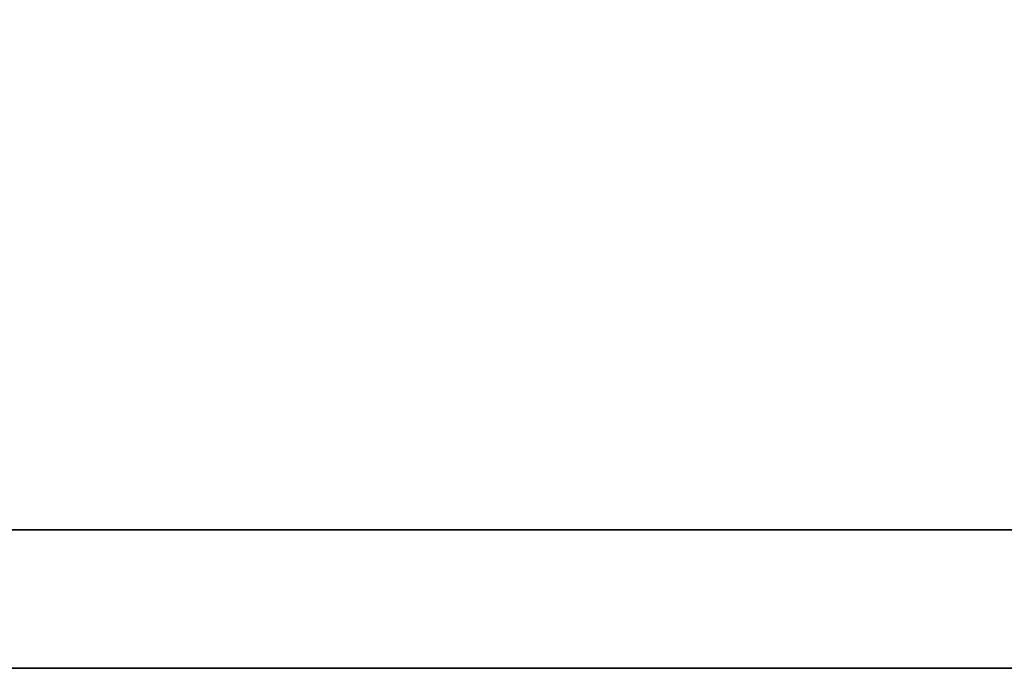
# Model space of a CAD drawing. Header units: millimetres. Extents: x 4 to 135, y 7 to 96.
# Tile 15 of 69: x 113.999 to 114.486, y 44.776 to 45.097. Entities that reach past the tile are written whole.
import ezdxf

# ---------------------------------------------------------------- set-up
doc = ezdxf.new("R2010")
doc.units = ezdxf.units.MM
doc.header["$LTSCALE"] = 0.1
doc.layers.get('0').update_dxf_attribs({"linetype": 'CONTINUOUS'})

# ---------------------------------------------------------------- blocks, each defined once
blk = doc.blocks.new('A$C06d8bffe')
at = {"lineweight": 35}
blk.add_open_spline([(18.84191, 1.13088), (18.84191, 1.13088), (18.84191, 0.89505), (18.84191, 0.89505), (18.84191, 0.89505), (18.84191, 0.89505), (18.84191, 0.87888), (18.84191, 0.87888), (18.84191, 0.87888), (18.84191, 0.87888), (18.82574, 0.87888), (18.82574, 0.87888), (18.82574, 0.87888), (18.82574, 0.87888), (5.04596, 0.87888), (5.04596, 0.87888), (5.04596, 0.87888), (5.04596, 0.87888), (5.04596, 0.81042), (5.04596, 0.81042), (5.04596, 0.81042), (5.04596, 0.81042), (19.42844, 0.81042), (19.42844, 0.81042), (19.42844, 0.81042), (19.42844, 0.81042), (18.84191, 1.13088), (18.84191, 1.13088)], degree=3, knots=[0, 0, 0, 0, 0.142857, 0.142857, 0.142857, 0.142857, 0.285714, 0.285714, 0.285714, 0.285714, 0.428571, 0.428571, 0.428571, 0.428571, 0.571429, 0.571429, 0.571429, 0.571429, 0.714286, 0.714286, 0.714286, 0.714286, 0.857143, 0.857143, 0.857143, 0.857143, 1, 1, 1, 1], dxfattribs=at)

msp = doc.modelspace()

# ---------------------------------------------------------------- block references
at = {"color": 0}
msp.add_blockref('A$C06d8bffe', (103.34169, 43.96575), dxfattribs=at)

doc.saveas('drawing.dxf')
